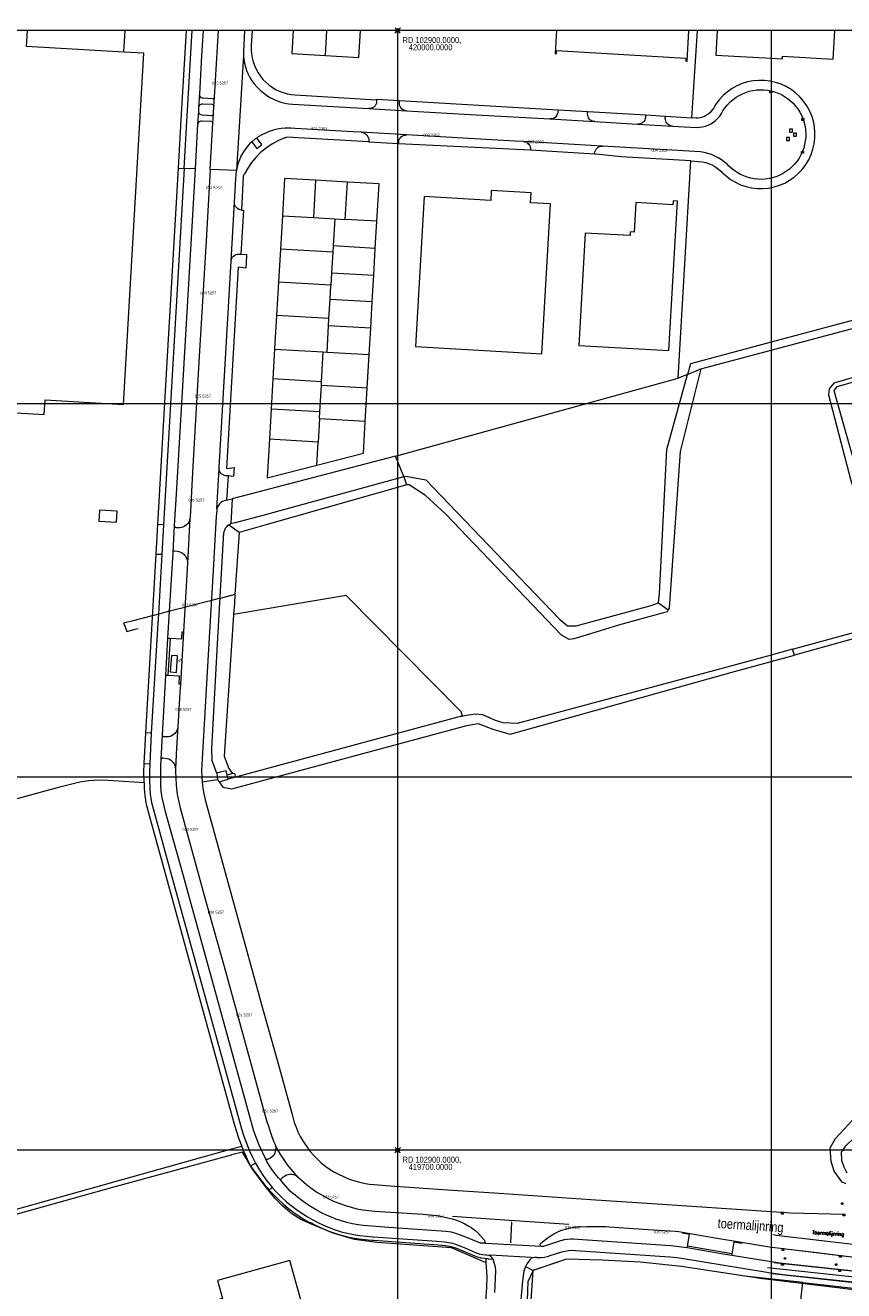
# Model space of a CAD drawing. Header units: metres. Extents: x 102313 to 104557, y 415820 to 422103.
# Tile 65 of 256: x 102800 to 103019, y 419662 to 420001. Entities that reach past the tile are written whole.
import ezdxf
from ezdxf.enums import TextEntityAlignment as Align

# ---------------------------------------------------------------- set-up
doc = ezdxf.new("R2010")
doc.units = ezdxf.units.M
doc.header["$MEASUREMENT"] = 0
for name, pattern in [('DGN Style 2', [121.043411, 72.626047, -48.417365]), ('DGN Style 4', [193.790502, 96.834729, -48.417365, 0.121043, -48.417365]), ('DGN Style 5', [84.730388, 36.313023, -48.417365])]:
    doc.linetypes.add(name, pattern=pattern)
for name, color, linetype, lineweight in [('00--Markering', 4, 'DGN Style 2', 0), ('00-Coordinaten', 7, 'Continuous', 0), ('00-Fietspad', 6, 'Continuous', 0), ('00-kavel', 52, 'Continuous', 0), ('00-Rijweg', 2, 'Continuous', 0), ('00-tekst26', 7, 'Continuous', 0), ('BOMEN', 7, 'Continuous', 0), ('Duiker', 12, 'DGN Style 5', 0), ('Fietspad', 7, 'Continuous', 0), ('Hek', 30, 'DGN Style 4', 0), ('Hoofdgebouw', 1, 'Continuous', 0), ('Inrit', 254, 'Continuous', 0), ('inspectieputten', 30, 'Continuous', 0), ('kolken', 30, 'Continuous', 0), ('Oever_slootkant', 92, 'Continuous', 0), ('openbare verlichtingsobj  label', 2, 'Continuous', 0), ('OV-baan', 254, 'Continuous', 0), ('Remmingswerk', 32, 'Continuous', 0), ('Rijbaan', 7, 'Continuous', 0), ('Straatnaam_BAG', 7, 'Continuous', 0), ('Terrein_groenvoorziening', 3, 'Continuous', 0), ('Terrein_onbegroeid', 94, 'Continuous', 0), ('Terrein_weiland', 3, 'Continuous', 0), ('Tussenmuur', 4, 'Continuous', 0), ('Voetpad', 7, 'Continuous', 0), ('Walbescherming', 30, 'Continuous', 0), ('water', 2, 'Continuous', 0), ('Wegmarkering', 7, 'DGN Style 2', 0)]:
    doc.layers.add(name, color=color, linetype=linetype, lineweight=lineweight)
doc.styles.add('Style-STANDARD', font='STANDARD.shx')
doc.styles.add('Style-WORKING', font='WORKING.shx')

# ---------------------------------------------------------------- blocks, each defined once
blk = doc.blocks.new('meetpunt_1')
at = {"linetype": 'ByBlock', "lineweight": -2}
blk.add_hatch(color=0, dxfattribs=at).paths.add_polyline_path([(-50000, 0, 0.414213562), (0, -50000), (0, 0)], flags=16)
at = {"color": 0, "linetype": 'ByBlock', "lineweight": -2}
for p, q in [((100000, 0), (-100000, 0)), ((0, 100000), (0, -100000))]:
    blk.add_line(p, q, dxfattribs=at)
blk.add_circle((0, 0), 50000, dxfattribs=at)
blk = doc.blocks.new('157')
at = {"layer": 'inspectieputten'}
for p, q in [((-0.4, 0.4), (-0.4, -0.4)), ((0.4, 0.4), (-0.4, 0.4)), ((0.4, -0.4), (0.4, 0.4)), ((-0.4, -0.4), (0.4, -0.4))]:
    blk.add_line(p, q, dxfattribs=at)
blk = doc.blocks.new('101')
at = {"layer": 'kolken'}
for p, q in [((-0.25, 0), (0.25, 0)), ((-0.25, -0.5), (-0.25, 0)), ((0.25, 0), (0.25, -0.5)), ((0.25, -0.5), (-0.25, -0.5))]:
    blk.add_line(p, q, dxfattribs=at)
blk = doc.blocks.new('145_24')
at = {"layer": 'BOMEN'}
h = blk.add_hatch(color=7, dxfattribs=at)
edge = h.paths.add_edge_path()
edge.add_arc((0, 0), 0.25, 0, 360)
blk.add_circle((0, 0), 0.25, dxfattribs=at)

msp = doc.modelspace()

# ---------------------------------------------------------------- linework, layer by layer
at = {"layer": '00--Markering'}
msp.add_line((102999.055, 419668.615), (103026.396, 419665.618), dxfattribs=at)
at = {"layer": '00--Markering', "flags": 128}
msp.add_lwpolyline([(103028.121, 419673.968), (103027.371, 419674.061), (103018.95, 419675.109), (103003.575, 419676.906), (103001.413, 419677.169), (103000.466, 419677.304)], dxfattribs=at)
at = {"layer": '00-Coordinaten'}
for p, q in [((104100, 420000), (102600, 420000)), ((102900, 420000), (102900, 417600)), ((103000, 420000), (103000, 417600)), ((104100, 419900), (102600, 419900)), ((104100, 419800), (102600, 419800)), ((104100, 419700), (102600, 419700))]:
    msp.add_line(p, q, dxfattribs=at)
at = {"layer": '00-Fietspad'}
for p, q in [((103000.746, 419669.938), (103026.56, 419667.109)), ((103000.33, 419666.966), (103026.234, 419664.127)), ((103008.466, 419664.565), (103026.07, 419662.636))]:
    msp.add_line(p, q, dxfattribs=at)
at = {"layer": '00-kavel', "flags": 128}
msp.add_lwpolyline([(102964.973, 419670.008), (102954.737, 419670.58), (102945.231, 419670.831), (102936.235, 419667.803), (102931.627, 419599.66), (103019.409, 419613.671), (103018.171, 419631.431, 0.154317), (103012.639, 419645.452), (103008.433, 419650.632, -0.2027686), (103007.35, 419654.373), (103008.466, 419664.565), (102992.925, 419666.268), (102975.99, 419668.817), (102964.973, 419670.008)], format="xyb", close=True, dxfattribs=at)
at = {"layer": '00-Rijweg'}
msp.add_line((103007.834, 419673.108), (103026.656, 419670.84), dxfattribs=at)
at = {"layer": 'Duiker', "flags": 128}
msp.add_lwpolyline([(102856.431, 419848.894), (102852.448, 419847.871), (102852.23, 419847.815), (102850.117, 419847.272), (102849.909, 419847.218), (102843.191, 419845.491), (102843.022, 419845.448), (102838.927, 419844.403), (102834.401, 419843.232), (102833.91, 419843.106), (102829.155, 419841.884), (102826.63, 419841.235), (102827.035, 419840.253), (102827.453, 419839.031), (102829.699, 419839.611), (102834.207, 419840.776), (102835.689, 419841.159), (102835.787, 419841.187), (102838.782, 419841.963), (102842.885, 419843.018), (102843.043, 419843.059), (102849.978, 419844.85), (102852.106, 419845.4), (102852.308, 419845.452), (102856.271, 419846.476), (102858.012, 419846.926), (102857.565, 419847.827), (102857.083, 419849.062), (102856.431, 419848.894)], dxfattribs=at)
at = {"layer": 'Fietspad', "flags": 128}
for points in [[(102846.992, 419982.958), (102847.601, 419993.221), (102847.991, 420000)], [(102846.793, 419979.426), (102846.992, 419982.958)], [(102846.515, 419974.895), (102846.74, 419978.404)], [(102846.74, 419978.404), (102846.793, 419979.426)], [(102845.854, 419962.942), (102846.515, 419974.895)], [(102842.814, 419963.068), (102837.28, 419867.561)], [(102840.282, 419867.348), (102840.782, 419875.813), (102844.745, 419942.874), (102845.854, 419962.942)], [(102845.854, 419962.942), (102842.814, 419963.068)], [(102837.28, 419867.561), (102836.889, 419859.666)], [(102839.861, 419860.134), (102840.282, 419867.348)], [(102836.889, 419859.666), (102835.932, 419843.626), (102835.787, 419841.187)], [(102838.5, 419837.21), (102839.861, 419860.134)], [(102835.787, 419841.187), (102834.031, 419811.762)], [(102837.052, 419811.288), (102837.929, 419827.234)], [(102834.031, 419811.762), (102833.637, 419803.546)], [(102864.646, 419697.801), (102862.923, 419701.333), (102861.506, 419705.082), (102843.96, 419768.638), (102842.621, 419773.522), (102841.471, 419777.635), (102838.468, 419788.476), (102837.88, 419790.637), (102837.406, 419792.607), (102836.955, 419794.543), (102836.865, 419795.053), (102836.7, 419796.301), (102836.614, 419797.578), (102836.55, 419799.565), (102836.551, 419800.582), (102836.578, 419802.777), (102836.674, 419804.663)], [(102833.637, 419803.546), (102833.558, 419801.364), (102833.56, 419799.181), (102833.642, 419796.999), (102833.732, 419795.424), (102833.875, 419794.294), (102834.097, 419793.176), (102834.248, 419792.585), (102839.716, 419772.659), (102851.656, 419729.388), (102857.623, 419707.68), (102858.174, 419705.724), (102858.801, 419703.79), (102859.503, 419701.883), (102860.28, 419700.005), (102861.131, 419698.159), (102861.953, 419696.535)], [(102868.881, 419691.708), (102868.058, 419692.61), (102867.198, 419693.644), (102866.402, 419694.726), (102865.671, 419695.854), (102865.008, 419697.024), (102864.646, 419697.801)], [(102866.391, 419690.04), (102867.581, 419688.739), (102868.829, 419687.492), (102870.132, 419686.303), (102871.488, 419685.174), (102872.893, 419684.109), (102874.345, 419683.107), (102875.842, 419682.173), (102877.114, 419681.45), (102878.609, 419680.65), (102880.14, 419679.92), (102881.704, 419679.264), (102883.297, 419678.682), (102884.915, 419678.177), (102886.556, 419677.747), (102888.215, 419677.396), (102889.889, 419677.124), (102891.573, 419676.93), (102893.265, 419676.816), (102893.561, 419676.805), (102910.526, 419675.609), (102912.581, 419675.452), (102913.633, 419675.296), (102914.672, 419675.061), (102915.689, 419674.749), (102916.42, 419674.472), (102917.787, 419673.923), (102921.024, 419672.542), (102921.862, 419672.273), (102922.721, 419672.081), (102923.594, 419671.968), (102923.796, 419671.953), (102924.197, 419671.892)], [(102923.177, 419675.145), (102922.997, 419675.065), (102922.8, 419675.063), (102922.718, 419675.086), (102922.161, 419675.056), (102918.209, 419676.747), (102916.111, 419677.522), (102914.439, 419678.04), (102912.901, 419678.229), (102897.61, 419679.276), (102890.785, 419679.833), (102889.391, 419680.014), (102887.886, 419680.287), (102886.398, 419680.639), (102884.93, 419681.068), (102883.486, 419681.573), (102882.695, 419681.869), (102881.145, 419682.514), (102879.628, 419683.231), (102878.146, 419684.021), (102876.704, 419684.88), (102875.304, 419685.806), (102873.951, 419686.799), (102872.616, 419687.869), (102871.25, 419689.065), (102868.881, 419691.708)], [(102946.889, 419676.174), (102946.233, 419676.181), (102945.406, 419676.119), (102944.597, 419675.978), (102943.622, 419675.705), (102939.617, 419674.353), (102938.959, 419674.175), (102938.745, 419674.167), (102938.545, 419674.17)], [(102977.494, 419673.832), (102976.672, 419673.947), (102974.7, 419674.249), (102973.08, 419674.361), (102946.889, 419676.174)], [(102937.304, 419671.266), (102938.101, 419671.216), (102938.459, 419671.233), (102939.279, 419671.33), (102940.086, 419671.506), (102940.872, 419671.759), (102943.714, 419672.702), (102943.922, 419672.765), (102944.833, 419672.986), (102945.761, 419673.129), (102946.697, 419673.193), (102947.616, 419673.177), (102972.898, 419671.478), (102974.727, 419671.285), (102976.545, 419671.013), (102998.267, 419667.388), (102999.791, 419667.171), (103000, 419667.145)], [(102989.443, 419671.818), (102987.706, 419672.1), (102977.494, 419673.832)], [(103000, 419670.101), (102989.443, 419671.818)], [(103026.56, 419667.108), (103026.304, 419667.151), (103003.011, 419669.67), (103000.759, 419669.978), (103000, 419670.101)], [(103000, 419667.145), (103003.251, 419666.737), (103014.166, 419665.556), (103025.153, 419664.356)]]:
    msp.add_lwpolyline(points, dxfattribs=at)
at = {"layer": 'Hek', "flags": 128}
for points in [[(102826.713, 419994.229), (102827.043, 420000)], [(102858.458, 419699.474), (102855.522, 419698.754)], [(102861.182, 419694.841), (102858.458, 419699.474)], [(102864.869, 419689.918), (102861.182, 419694.841)], [(102923.655, 419669.793), (102914.372, 419673.811), (102894.419, 419675.289), (102888.479, 419676.112), (102882.757, 419677.758), (102876.918, 419680.188), (102874.111, 419681.455), (102871.638, 419682.969), (102869.385, 419684.947), (102867.241, 419687.068), (102864.869, 419689.918)], [(102923.857, 419663.201), (102923.993, 419666.248), (102923.655, 419669.793)]]:
    msp.add_lwpolyline(points, dxfattribs=at)
at = {"layer": 'Hoofdgebouw', "flags": 128}
for points in [[(102695.108, 420000), (102695.107, 419999.989), (102702.085, 419999.584), (102696.731, 419907.357), (102750.31, 419904.243), (102750.109, 419900.366), (102766.103, 419899.437), (102766.32, 419903.312), (102779.019, 419902.572), (102784.602, 419902.246), (102794.884, 419901.67), (102794.638, 419897.761), (102805.391, 419897.16), (102805.64, 419901.02), (102826.586, 419899.822), (102832.068, 419993.915), (102826.713, 419994.229)], [(102826.713, 419994.229), (102800.62, 419995.757), (102800.866, 420000)], [(102872.042, 420000), (102871.684, 419993.844), (102880.663, 419993.327)], [(102889.641, 419992.81), (102890.054, 420000)], [(102942.509, 420000), (102942.148, 419993.834), (102942.497, 419993.813), (102942.545, 419994.622), (102977.166, 419992.595), (102977.118, 419991.786), (102977.478, 419991.765), (102977.96, 420000)], [(102985.545, 420000), (102985.176, 419993.447), (103000, 419992.588)], [(103000, 419992.588), (103003.015, 419992.413), (103003.056, 419993.122), (103016.636, 419992.31), (103017.093, 420000)], [(102880.663, 419993.327), (102889.641, 419992.81)], [(102878.042, 419959.909), (102869.707, 419960.392), (102869.128, 419950.389)], [(102886.528, 419959.418), (102878.042, 419959.909)], [(102894.435, 419948.922), (102895.014, 419958.927), (102886.528, 419959.418)], [(102938.594, 419913.392), (102940.929, 419953.557), (102935.604, 419953.872), (102935.762, 419956.545), (102925.062, 419957.178), (102924.908, 419954.494), (102907.09, 419955.516), (102904.739, 419915.375), (102938.594, 419913.392)], [(102973.768, 419954.395), (102973.705, 419953.317), (102963.806, 419953.898), (102963.348, 419945.99), (102962.27, 419946.052), (102962.212, 419945.054), (102950.232, 419945.747), (102948.49, 419915.658)], [(102948.49, 419915.658), (102972.6, 419914.262), (102974.92, 419954.334), (102973.768, 419954.395)], [(102869.128, 419950.389), (102868.607, 419941.404)], [(102894.014, 419941.646), (102894.435, 419948.922)], [(102868.607, 419941.404), (102868.098, 419932.619)], [(102893.598, 419934.459), (102894.014, 419941.646)], [(102893.187, 419927.371), (102893.598, 419934.459)], [(102868.098, 419932.619), (102867.578, 419923.635)], [(102892.777, 419920.283), (102893.187, 419927.371)], [(102867.578, 419923.635), (102867.057, 419914.65)], [(102892.366, 419913.183), (102892.777, 419920.283)], [(102867.057, 419914.65), (102866.595, 419906.664)], [(102891.847, 419904.21), (102892.366, 419913.183)], [(102866.595, 419906.664), (102866.132, 419898.677)], [(102891.326, 419895.226), (102891.847, 419904.21)], [(102866.132, 419898.677), (102865.658, 419890.491)], [(102878.329, 419883.528), (102890.863, 419886.747), (102891.326, 419895.226)], [(102865.658, 419890.491), (102865.062, 419880.209), (102865.086, 419880.126), (102878.329, 419883.528)], [(102820.126, 419871.486), (102819.968, 419868.514), (102824.719, 419868.262), (102824.876, 419871.234), (102820.126, 419871.486)], [(102864.713, 419627.352), (102866.066, 419629.732), (102865.823, 419630.728), (102868.976, 419631.604), (102880.958, 419634.919), (102880.769, 419635.524), (102879.392, 419635.195), (102875.699, 419648.626), (102877.066, 419648.99), (102871.103, 419670.428), (102851.763, 419665.085), (102853.078, 419660.314), (102714.058, 419621.853), (102722.547, 419591.232), (102861.574, 419629.712), (102862.727, 419625.542), (102863.342, 419625.72), (102863.187, 419626.281)]]:
    msp.add_lwpolyline(points, dxfattribs=at)
at = {"layer": 'Inrit', "flags": 128}
for points in [[(102850.952, 419982.15), (102850.888, 419981.965), (102850.755, 419981.817), (102850.575, 419981.734), (102850.397, 419981.722), (102847.917, 419981.857), (102847.642, 419981.903), (102847.395, 419982.024), (102847.193, 419982.211), (102847.052, 419982.447), (102846.985, 419982.714), (102846.992, 419982.958)], [(102850.804, 419979.705), (102850.952, 419982.15)], [(102894.369, 419981.487), (102894.364, 419980.963), (102894.301, 419980.57), (102894.16, 419980.198), (102893.949, 419979.862), (102893.674, 419979.575), (102893.348, 419979.348), (102892.983, 419979.191), (102892.594, 419979.11), (102892.205, 419979.107)], [(102894.369, 419981.487), (102894.371, 419981.623), (102900.518, 419981.252)], [(102902.379, 419978.502), (102901.989, 419978.559), (102901.614, 419978.685), (102901.272, 419978.883), (102900.977, 419979.147), (102900.74, 419979.464), (102900.572, 419979.822), (102900.479, 419980.206), (102900.465, 419980.599), (102900.518, 419981.252)], [(102850.674, 419977.662), (102850.631, 419977.474), (102850.514, 419977.313), (102850.344, 419977.211), (102850.154, 419977.182), (102847.684, 419977.328), (102847.403, 419977.384), (102847.153, 419977.514), (102846.95, 419977.708), (102846.809, 419977.952), (102846.742, 419978.226), (102846.74, 419978.404)], [(102846.793, 419979.426), (102846.844, 419979.711), (102846.967, 419979.961), (102847.156, 419980.165), (102847.395, 419980.308), (102847.665, 419980.378), (102847.834, 419980.381), (102850.344, 419980.247), (102850.534, 419980.193), (102850.689, 419980.069), (102850.784, 419979.893), (102850.804, 419979.705)], [(102850.523, 419975.157), (102850.674, 419977.662)], [(102892.205, 419979.107), (102902.379, 419978.502)], [(102942.946, 419978.772), (102942.891, 419978.138), (102942.81, 419977.742), (102942.652, 419977.37), (102942.424, 419977.037), (102942.135, 419976.754), (102941.797, 419976.534), (102941.421, 419976.385), (102941.024, 419976.313), (102940.701, 419976.311)], [(102942.946, 419978.772), (102950.876, 419978.316)], [(102952.776, 419975.609), (102952.375, 419975.667), (102951.999, 419975.802), (102951.657, 419976.009), (102951.364, 419976.28), (102951.13, 419976.604), (102950.965, 419976.968), (102950.876, 419977.357), (102950.863, 419977.716), (102950.876, 419978.316)], [(102846.515, 419974.895), (102846.57, 419975.168), (102846.699, 419975.414), (102846.893, 419975.613), (102847.135, 419975.748), (102847.405, 419975.81), (102847.541, 419975.811), (102850.059, 419975.73), (102850.254, 419975.668), (102850.41, 419975.536), (102850.505, 419975.355), (102850.523, 419975.157)], [(102940.701, 419976.311), (102952.776, 419975.609)], [(102966.302, 419976.392), (102966.159, 419976.02), (102965.944, 419975.684), (102965.667, 419975.397), (102965.338, 419975.171), (102964.971, 419975.016), (102964.581, 419974.936), (102964.211, 419974.933)], [(102964.211, 419974.933), (102973.581, 419974.392)], [(102966.413, 419977.435), (102966.368, 419976.785), (102966.302, 419976.392)], [(102966.413, 419977.435), (102971.674, 419977.083)], [(102973.581, 419974.392), (102973.183, 419974.456), (102972.804, 419974.598), (102972.461, 419974.811), (102972.167, 419975.088), (102971.932, 419975.417), (102971.767, 419975.786), (102971.678, 419976.18), (102971.662, 419976.459), (102971.674, 419977.083)], [(102890.25, 419972.752), (102890.653, 419972.69)], [(102902.335, 419972.033), (102890.25, 419972.752)], [(102890.653, 419972.69), (102891.042, 419972.551), (102891.398, 419972.339), (102891.705, 419972.063), (102891.954, 419971.733), (102892.135, 419971.361), (102892.242, 419970.961), (102892.268, 419970.701), (102892.263, 419970.155)], [(102900.262, 419969.658), (102900.269, 419970.089), (102900.319, 419970.485), (102900.446, 419970.863), (102900.645, 419971.208), (102900.91, 419971.506), (102901.228, 419971.746), (102901.588, 419971.918), (102901.975, 419972.014), (102902.335, 419972.033)], [(102900.262, 419969.658), (102892.263, 419970.114), (102892.263, 419970.155)], [(102954.838, 419969.01), (102933.701, 419970.271)], [(102933.701, 419970.271), (102934.088, 419970.211), (102934.463, 419970.072), (102934.804, 419969.862), (102935.095, 419969.588), (102935.326, 419969.262), (102935.489, 419968.897), (102935.575, 419968.506), (102935.585, 419968.164), (102935.559, 419967.972)], [(102952.734, 419966.927), (102935.559, 419967.972)], [(102952.734, 419966.927), (102952.744, 419967.116), (102952.796, 419967.508), (102952.925, 419967.882), (102953.127, 419968.221), (102953.392, 419968.514), (102953.711, 419968.747), (102954.071, 419968.912), (102954.456, 419969), (102954.838, 419969.01)], [(102855.413, 419938.177), (102856.335, 419954.024)], [(102858.146, 419951.899), (102857.819, 419951.949), (102857.446, 419952.086), (102857.107, 419952.295), (102856.817, 419952.567), (102856.587, 419952.891), (102856.427, 419953.255), (102856.342, 419953.643), (102856.335, 419954.024)], [(102858.146, 419951.899), (102858.212, 419951.889), (102858.729, 419951.87), (102857.997, 419940.098)], [(102855.413, 419938.177), (102855.469, 419938.575), (102855.603, 419938.954), (102855.809, 419939.299), (102856.078, 419939.596), (102856.402, 419939.834), (102856.766, 419940.004), (102857.156, 419940.098), (102857.488, 419940.116), (102857.997, 419940.098)], [(102854.587, 419880.675), (102854.019, 419880.733), (102853.626, 419880.806), (102853.256, 419880.955), (102852.922, 419881.175), (102852.639, 419881.457), (102852.417, 419881.79), (102852.266, 419882.16), (102852.192, 419882.552)], [(102854.587, 419880.675), (102854.181, 419874.166)], [(102854.181, 419874.166), (102853.563, 419873.982), (102853.112, 419873.782), (102852.698, 419873.511), (102852.334, 419873.178), (102852.028, 419872.79), (102851.788, 419872.358), (102851.622, 419871.893)], [(102844.39, 419869.235), (102844.271, 419868.777), (102844.072, 419868.329), (102843.804, 419867.92), (102843.472, 419867.56), (102843.087, 419867.259), (102842.657, 419867.024), (102842.195, 419866.862), (102841.713, 419866.778), (102841.216, 419866.772), (102840.747, 419866.806), (102840.561, 419866.856), (102840.403, 419866.977), (102840.305, 419867.15), (102840.282, 419867.348)], [(102839.861, 419860.134), (102839.907, 419860.322), (102840.025, 419860.476), (102840.194, 419860.57), (102840.375, 419860.589), (102840.925, 419860.551), (102841.413, 419860.458), (102841.885, 419860.287), (102842.323, 419860.043), (102842.718, 419859.733), (102842.969, 419859.472), (102843.258, 419859.079), (102843.478, 419858.643), (102843.625, 419858.178), (102843.693, 419857.695), (102843.689, 419857.288)], [(102841.139, 419813.431), (102841.055, 419812.953), (102840.893, 419812.493), (102840.658, 419812.066), (102840.357, 419811.683), (102839.997, 419811.354), (102839.588, 419811.089), (102839.141, 419810.893), (102838.669, 419810.774), (102838.183, 419810.733), (102837.982, 419810.739), (102837.504, 419810.77), (102837.312, 419810.825), (102837.16, 419810.949), (102837.069, 419811.123), (102837.052, 419811.288)], [(102836.674, 419804.663), (102837.052, 419811.288)], [(102836.674, 419804.663), (102836.726, 419804.834), (102836.85, 419804.995), (102837.027, 419805.095), (102837.227, 419805.12), (102837.777, 419805.077), (102838.261, 419804.991), (102838.724, 419804.828), (102839.155, 419804.592), (102839.542, 419804.289), (102839.875, 419803.928), (102840.145, 419803.517), (102840.345, 419803.068), (102840.47, 419802.593), (102840.511, 419802.155)], [(102867.195, 419701.42), (102867.265, 419701.181), (102867.337, 419700.689), (102867.33, 419700.192), (102867.244, 419699.703), (102867.08, 419699.233), (102866.843, 419698.796), (102866.539, 419698.403), (102866.176, 419698.063), (102865.763, 419697.786), (102865.326, 419697.568), (102865.152, 419697.522), (102864.95, 419697.544), (102864.773, 419697.642), (102864.646, 419697.801)], [(102868.881, 419691.708), (102868.8, 419691.805), (102868.754, 419692.018), (102868.787, 419692.234), (102868.895, 419692.423), (102869.284, 419692.77), (102869.398, 419692.876), (102869.787, 419693.163), (102870.219, 419693.383), (102870.68, 419693.529), (102871.159, 419693.597), (102871.643, 419693.585), (102872.119, 419693.494), (102872.573, 419693.326), (102872.938, 419693.117), (102872.993, 419693.086), (102873.363, 419692.784)], [(102871.449, 419694.876), (102872.506, 419693.683), (102872.852, 419693.311), (102873.363, 419692.784)]]:
    msp.add_lwpolyline(points, dxfattribs=at)
at = {"layer": 'Oever_slootkant', "flags": 128}
for points in [[(103072.342, 420000), (103066.595, 419970.856), (103061.171, 419933.027), (103059.802, 419932.521), (103000, 419916.498)], [(103030.129, 419857.388), (103023.455, 419880.05), (103016.843, 419903.444), (103017.687, 419904.618), (103053.715, 419914.802), (103068.732, 419919.102), (103072.73, 419922.634)], [(103000, 419916.498), (102978.389, 419910.707), (102977.604, 419907.875)], [(102969.798, 419846.629), (102970.077, 419849.172), (102972.025, 419887.749), (102977.604, 419907.875)], [(102977.604, 419907.875), (102981.191, 419909.349)], [(102855.321, 419867.883), (102855.52, 419867.983), (102856.018, 419868.145), (102856.543, 419868.23), (102864.021, 419870.138), (102901.382, 419880.409), (102901.619, 419880.477)], [(102901.619, 419880.477), (102902.223, 419880.65), (102907.523, 419879.654)], [(102902.492, 419878.275), (102901.619, 419880.477)], [(102907.523, 419879.654), (102943.283, 419842.379), (102945.463, 419840.513), (102947.798, 419840.496), (102967.902, 419845.983), (102969.798, 419846.629)], [(102850.327, 419804.315), (102850.221, 419807.598), (102851.745, 419835.682), (102853.464, 419865.49), (102853.515, 419865.706), (102853.689, 419866.199), (102853.937, 419866.66), (102854.252, 419867.078), (102854.627, 419867.444), (102854.741, 419867.526)], [(102854.741, 419867.526), (102855.053, 419867.748), (102855.321, 419867.883)], [(102857.531, 419865.524), (102854.741, 419867.526)], [(102969.798, 419846.629), (102972.467, 419844.811)], [(103020.049, 419691.015), (103018.982, 419691.44), (103016.878, 419694.346), (103016.035, 419696.996), (103015.791, 419700.667), (103017.207, 419703.149), (103022.89, 419709.187), (103026.239, 419713.444), (103028.097, 419717.121), (103029.593, 419722.584), (103033.284, 419762.642), (103034.406, 419774.301), (103035.537, 419782.413), (103046.314, 419837.916), (103046.212, 419841.68), (103044.88, 419842.958), (103042.858, 419842.843), (103006.238, 419832.691)], [(103000, 419830.962), (103006.238, 419832.691)], [(103006.238, 419832.691), (103005.716, 419834.25)], [(102918.552, 419813.842), (102921.533, 419814.329), (102925.46, 419812.833), (102930.123, 419811.493), (102989.185, 419827.964), (103000, 419830.962)], [(102852.212, 419798.677), (102853.188, 419797.262), (102855.642, 419796.878), (102918.552, 419813.842)], [(102851.595, 419801.074), (102850.327, 419804.315)], [(102854.364, 419800.53), (102854.056, 419801.673), (102852.468, 419801.27), (102851.595, 419801.074)], [(102851.595, 419801.074), (102851.8, 419799.275)], [(102851.8, 419799.275), (102852.212, 419798.677)], [(102852.212, 419798.677), (102854.663, 419799.42)]]:
    msp.add_lwpolyline(points, dxfattribs=at)
at = {"layer": 'OV-baan', "flags": 128}
for points in [[(102839.109, 419837.189), (102842.215, 419836.998), (102842.343, 419838.908), (102842.651, 419838.877)], [(102837.929, 419827.234), (102838.5, 419837.21)], [(102839.109, 419837.189), (102838.499, 419827.179)], [(102838.5, 419837.21), (102839.109, 419837.189)], [(102839.406, 419832.582), (102839.129, 419828.151), (102840.778, 419828.048), (102841.055, 419832.479), (102839.406, 419832.582)], [(102838.499, 419827.179), (102837.929, 419827.234)], [(102841.825, 419824.885), (102841.505, 419824.918), (102841.626, 419826.987), (102838.499, 419827.179)], [(102977.584, 419674.32), (102978.107, 419677.444), (102976.234, 419677.777), (102976.282, 419678.084)], [(102977.494, 419673.832), (102977.584, 419674.32)], [(102989.489, 419672.207), (102977.584, 419674.32)], [(102992.092, 419675.331), (102992.033, 419675.04), (102990.018, 419675.388), (102989.489, 419672.207)], [(102989.489, 419672.207), (102989.443, 419671.818)]]:
    msp.add_lwpolyline(points, dxfattribs=at)
at = {"layer": 'Remmingswerk', "flags": 128}
msp.add_lwpolyline([(102917.37, 419816.267), (102916.993, 419817.472), (102886.251, 419848.621), (102856.077, 419843.544)], dxfattribs=at)
at = {"layer": 'Rijbaan', "flags": 128}
for points in [[(102850.952, 419982.15), (102851.992, 420000)], [(102859.016, 420000), (102858.683, 419994.339), (102858.7, 419993.306)], [(102858.7, 419993.306), (102856.862, 419962.486)], [(102858.7, 419993.306), (102858.797, 419992.277), (102858.973, 419991.259), (102859.228, 419990.258), (102859.559, 419989.279), (102859.964, 419988.329), (102860.443, 419987.413), (102860.99, 419986.537), (102861.604, 419985.705), (102862.28, 419984.924), (102863.245, 419983.978), (102864.05, 419983.285), (102864.905, 419982.655), (102865.805, 419982.091), (102866.745, 419981.596), (102867.719, 419981.173), (102868.722, 419980.825), (102869.749, 419980.553), (102870.793, 419980.359), (102871.864, 419980.243), (102892.205, 419979.107)], [(102973.581, 419974.392), (102980.05, 419974.035), (102980.844, 419974.082), (102981.628, 419974.207), (102982.395, 419974.411), (102983.138, 419974.691), (102983.849, 419975.044), (102984.52, 419975.466), (102985.146, 419975.955), (102985.719, 419976.503), (102986.235, 419977.107), (102986.687, 419977.759), (102987.071, 419978.454), (102987.276, 419978.794), (102987.764, 419979.49), (102988.316, 419980.138), (102989.066, 419980.906), (102989.808, 419981.546), (102990.6, 419982.123), (102991.436, 419982.633), (102992.311, 419983.074), (102993.219, 419983.442), (102994.154, 419983.734), (102995.109, 419983.949), (102996.079, 419984.086), (102997.057, 419984.143), (102998.037, 419984.12), (102999.011, 419984.018), (102999.974, 419983.836), (103000, 419983.829)], [(103000, 419983.829), (103000.918, 419983.576), (103001.838, 419983.24), (103002.728, 419982.83), (103003.582, 419982.349), (103004.393, 419981.8), (103005.157, 419981.187), (103005.868, 419980.513), (103006.522, 419979.784), (103007.114, 419979.004), (103007.641, 419978.177), (103008.098, 419977.311), (103008.484, 419976.411), (103008.55, 419976.231), (103008.846, 419975.296), (103009.064, 419974.341), (103009.203, 419973.371), (103009.263, 419972.393), (103009.243, 419971.413), (103009.143, 419970.438), (103008.964, 419969.474), (103008.707, 419968.528), (103008.374, 419967.607), (103007.967, 419966.715), (103007.488, 419965.86), (103006.941, 419965.047), (103006.33, 419964.281), (103005.659, 419963.567), (103004.931, 419962.91), (103004.152, 419962.315), (103003.328, 419961.786), (103002.463, 419961.325), (103001.563, 419960.936), (103000.635, 419960.622), (103000, 419960.464)], [(102850.674, 419977.662), (102850.804, 419979.705)], [(102902.379, 419978.502), (102921.041, 419977.413), (102940.701, 419976.311)], [(102849.821, 419962.777), (102850.523, 419975.157)], [(102952.776, 419975.609), (102964.211, 419974.933)], [(102862.276, 419971.205), (102861.787, 419970.866), (102860.94, 419970.178)], [(102890.25, 419972.752), (102888.011, 419972.866), (102872.579, 419973.768), (102871.348, 419973.844), (102870.953, 419973.855), (102869.862, 419973.831), (102868.777, 419973.728), (102867.702, 419973.545), (102866.643, 419973.283), (102865.606, 419972.945), (102864.597, 419972.532), (102863.62, 419972.046), (102862.682, 419971.49), (102862.276, 419971.205)], [(102933.701, 419970.271), (102931.47, 419970.372), (102919.019, 419971.094), (102902.335, 419972.033)], [(102860.94, 419970.178), (102860.367, 419969.626), (102859.691, 419968.875), (102859.076, 419968.073), (102858.526, 419967.225), (102858.045, 419966.336), (102857.636, 419965.412), (102857.301, 419964.458), (102857.043, 419963.481), (102856.862, 419962.486)], [(103000, 419960.464), (102999.684, 419960.385), (102999.398, 419960.33), (102998.424, 419960.195), (102997.443, 419960.14), (102996.46, 419960.165), (102995.483, 419960.269), (102994.517, 419960.453), (102993.569, 419960.714), (102992.646, 419961.052), (102991.753, 419961.463), (102990.897, 419961.946), (102990.083, 419962.497), (102989.316, 419963.112), (102988.602, 419963.787), (102988.283, 419964.099), (102987.521, 419964.764), (102986.709, 419965.366), (102985.852, 419965.902), (102984.955, 419966.369), (102984.024, 419966.764), (102983.065, 419967.084), (102982.084, 419967.327), (102981.086, 419967.491), (102954.838, 419969.01)], [(102849.821, 419962.777), (102848.737, 419943.671), (102846.987, 419914.155), (102845.187, 419883.292), (102844.428, 419869.633), (102844.39, 419869.235)], [(102856.862, 419962.486), (102849.821, 419962.777)], [(102856.335, 419954.024), (102856.686, 419960.258), (102856.761, 419961.474), (102856.862, 419962.486)], [(102852.192, 419882.552), (102852.19, 419882.923), (102855.413, 419938.177)], [(102851.622, 419871.893), (102852.192, 419882.552)], [(102844.39, 419869.235), (102843.689, 419857.288)], [(102851.622, 419871.893), (102851.555, 419871.402), (102851.441, 419869.802), (102850.495, 419853.828), (102849.549, 419837.401), (102848.808, 419824.956), (102847.919, 419809.54), (102847.558, 419803.315), (102847.503, 419801.742), (102847.527, 419800.168), (102847.631, 419798.597)], [(102843.689, 419857.288), (102842.651, 419838.877)], [(102842.651, 419838.877), (102841.825, 419824.885)], [(102841.825, 419824.885), (102841.693, 419822.652), (102841.139, 419813.431)], [(102841.139, 419813.431), (102840.81, 419807.803), (102840.511, 419802.155)], [(102840.511, 419802.155), (102840.514, 419801.501), (102840.563, 419799.701), (102840.691, 419797.905), (102840.899, 419796.116), (102841.056, 419794.909), (102841.376, 419793.345), (102841.773, 419791.774), (102848.852, 419766.043)], [(102847.631, 419798.597), (102847.815, 419797.034), (102848.077, 419795.482), (102848.438, 419793.866), (102864.033, 419737.41), (102867.905, 419723.473), (102871.725, 419709.532), (102872.327, 419707.425), (102872.786, 419706.151), (102873.316, 419704.913), (102873.919, 419703.708), (102874.593, 419702.54), (102874.964, 419701.96), (102875.755, 419700.795), (102876.611, 419699.677), (102877.53, 419698.609), (102878.507, 419697.595), (102879.541, 419696.639), (102880.508, 419695.835), (102881.687, 419695.005), (102882.909, 419694.241), (102884.172, 419693.547), (102885.471, 419692.923), (102886.803, 419692.373), (102888.164, 419691.897), (102889.549, 419691.498), (102890.954, 419691.176), (102892.374, 419690.932), (102893.733, 419690.774), (102897.96, 419690.481), (102913.372, 419689.423), (102925.808, 419688.579), (102951.676, 419686.803), (102968.111, 419685.706), (103000, 419683.57)], [(102848.852, 419766.043), (102853.517, 419749.223), (102857.632, 419734.314), (102860.934, 419722.296), (102865.01, 419707.624), (102865.289, 419706.703), (102866.005, 419704.526), (102866.789, 419702.454), (102867.161, 419701.531), (102867.195, 419701.42)], [(102867.195, 419701.42), (102867.857, 419700.132), (102868.655, 419698.752), (102869.521, 419697.414), (102870.453, 419696.121), (102871.449, 419694.876)], [(102873.363, 419692.784), (102875.599, 419690.819), (102875.92, 419690.554), (102877.127, 419689.624), (102878.389, 419688.752), (102880.141, 419687.751), (102881.576, 419686.987), (102883.024, 419686.306), (102884.503, 419685.699), (102886.011, 419685.167), (102887.543, 419684.71), (102889.097, 419684.331), (102890.668, 419684.03), (102892.251, 419683.808), (102893.864, 419683.664)], [(102893.864, 419683.664), (102906.842, 419682.826), (102910.496, 419682.479), (102912.267, 419682.113), (102913.451, 419681.901), (102914.618, 419681.61), (102915.763, 419681.243), (102916.881, 419680.8), (102917.968, 419680.284), (102919.017, 419679.697), (102919.679, 419679.277), (102920.634, 419678.54), (102921.539, 419677.74), (102922.389, 419676.883), (102923.18, 419675.971), (102923.278, 419675.848), (102923.367, 419675.672), (102923.378, 419675.475), (102923.312, 419675.289), (102923.177, 419675.145)], [(103000, 419683.57), (103002.981, 419683.37), (103005.208, 419683.226), (103019.515, 419682.891)], [(102938.545, 419674.17), (102938.363, 419674.251), (102938.226, 419674.396), (102938.156, 419674.583), (102938.165, 419674.783), (102938.25, 419674.963), (102938.288, 419675.008), (102939.257, 419675.846), (102940.276, 419676.622), (102941.341, 419677.333), (102941.828, 419677.627), (102942.84, 419678.121), (102943.884, 419678.542), (102944.956, 419678.888), (102946.049, 419679.156), (102947.159, 419679.347), (102948.375, 419679.463), (102950.626, 419679.591), (102951.865, 419679.603), (102954.864, 419679.571), (102955.868, 419679.52), (102956.641, 419679.491), (102967.082, 419678.777), (102974.308, 419678.278), (102975.289, 419678.192), (102976.282, 419678.084)], [(102976.282, 419678.084), (102984.484, 419676.654)], [(102984.484, 419676.654), (102992.092, 419675.331)], [(102992.092, 419675.331), (102999.002, 419674.179), (103000, 419674.037)], [(103000, 419674.037), (103000.981, 419673.897), (103003.184, 419673.629), (103018.555, 419671.833)], [(103018.555, 419671.833), (103026.963, 419670.786)]]:
    msp.add_lwpolyline(points, dxfattribs=at)
at = {"layer": 'Terrein_groenvoorziening', "flags": 128}
for points in [[(102861.017, 420000), (102860.782, 419995.966), (102860.766, 419994.876), (102860.845, 419993.788), (102861.019, 419992.711), (102861.285, 419991.654), (102861.643, 419990.624), (102862.09, 419989.629), (102862.621, 419988.677), (102863.234, 419987.775), (102863.922, 419986.929), (102864.682, 419986.147), (102865.507, 419985.434), (102866.391, 419984.795), (102867.327, 419984.236), (102868.309, 419983.761), (102869.328, 419983.373), (102870.377, 419983.076), (102871.448, 419982.871), (102872.533, 419982.76), (102894.369, 419981.487)], [(102978.789, 419976.609), (102980.302, 420000)], [(103000, 419986.388), (102999.725, 419986.451), (102998.218, 419986.633), (102996.701, 419986.656), (102995.189, 419986.521), (102993.7, 419986.228), (102992.249, 419985.781), (102990.854, 419985.185), (102989.528, 419984.447), (102988.286, 419983.574), (102987.143, 419982.576), (102986.11, 419981.464), (102985.199, 419980.25), (102984.617, 419979.307), (102984.307, 419978.821), (102983.949, 419978.371), (102983.546, 419977.96), (102983.101, 419977.594), (102982.621, 419977.276), (102982.111, 419977.011), (102981.575, 419976.8), (102981.02, 419976.646), (102980.452, 419976.551), (102979.878, 419976.516), (102978.789, 419976.609)], [(103011.591, 419974.213), (103011.299, 419975.703), (103010.852, 419977.153), (103010.256, 419978.549), (103009.518, 419979.875), (103008.644, 419981.116), (103007.646, 419982.26), (103006.534, 419983.293), (103005.32, 419984.204), (103004.018, 419984.983), (103002.641, 419985.621), (103001.205, 419986.112), (103000, 419986.388)], [(102900.518, 419981.252), (102942.946, 419978.772)], [(102950.876, 419978.316), (102966.413, 419977.435)], [(102971.674, 419977.083), (102978.789, 419976.609)], [(103000, 419957.952), (103000.773, 419958.104), (103002.224, 419958.551), (103003.62, 419959.146), (103004.945, 419959.885), (103006.187, 419960.758), (103007.33, 419961.756), (103008.363, 419962.868), (103009.274, 419964.082), (103010.053, 419965.385), (103010.692, 419966.762), (103011.183, 419968.198), (103011.521, 419969.677), (103011.703, 419971.184), (103011.727, 419972.702), (103011.591, 419974.213)], [(102892.263, 419970.155), (102870.346, 419971.424), (102870.159, 419971.36), (102869.973, 419971.295), (102869.788, 419971.227), (102868.112, 419970.521), (102866.507, 419969.664), (102864.988, 419968.664), (102863.566, 419967.529), (102863.319, 419967.309), (102862.038, 419966.037), (102860.877, 419964.655), (102859.846, 419963.172), (102858.955, 419961.603), (102858.859, 419961.413), (102858.766, 419961.222), (102858.675, 419961.031), (102858.146, 419951.899)], [(102935.559, 419967.972), (102900.262, 419969.658)], [(102978.461, 419965.066), (102959.873, 419966.15), (102953.151, 419966.882), (102952.734, 419966.927)], [(102975.067, 419906.832), (102978.461, 419965.066)], [(102978.461, 419965.066), (102980.559, 419964.943), (102981.547, 419964.833), (102982.519, 419964.621), (102983.463, 419964.308), (102984.369, 419963.898), (102985.227, 419963.396), (102986.028, 419962.807), (102986.763, 419962.137), (102986.827, 419962.072), (102987.939, 419961.039), (102989.153, 419960.128), (102990.455, 419959.349), (102991.832, 419958.711), (102993.268, 419958.22), (102994.748, 419957.881), (102996.255, 419957.699), (102997.772, 419957.676), (102999.284, 419957.811), (103000, 419957.952)], [(102857.997, 419940.098), (102859.523, 419939.995), (102859.503, 419939.657), (102859.309, 419936.32), (102857.259, 419936.589)], [(102857.259, 419936.589), (102854.137, 419882.708), (102856.199, 419882.946), (102856.062, 419880.608), (102855.689, 419880.562), (102854.835, 419880.658), (102854.587, 419880.675)], [(102899.447, 419885.954), (102941.187, 419897.478), (102975.067, 419906.832)], [(102977.604, 419907.875), (102975.067, 419906.832)], [(102899.447, 419885.954), (102855.707, 419874.515)], [(102901.619, 419880.477), (102899.447, 419885.954)], [(102854.181, 419874.166), (102855.707, 419874.515)], [(102855.707, 419874.515), (102855.321, 419867.883)], [(102714.244, 419771.214), (102752.009, 419781.651), (102778.135, 419788.788), (102796.494, 419793.809), (102809.863, 419797.491), (102814.885, 419798.67), (102817.275, 419799.057), (102819.842, 419799.219), (102822.426, 419799.154), (102826.624, 419798.863), (102832.101, 419798.516)], [(102858.264, 419700.971), (102855.14, 419700.205), (102797.833, 419684.078), (102797.83, 419684.077), (102668.332, 419648.445), (102667.316, 419648.165), (102667.301, 419648.161), (102664.098, 419647.28)], [(102858.841, 419699.573), (102858.458, 419699.474)], [(102855.522, 419698.754), (102855.453, 419698.681), (102823.684, 419690.013), (102757.199, 419671.458), (102713.751, 419659.491), (102710.881, 419658.568), (102690.656, 419652.918), (102667.507, 419646.445), (102672.425, 419607.691), (102676.879, 419572.08)], [(102923.655, 419669.793), (102923.736, 419671.013)], [(102934.237, 419668.803), (102936.257, 419667.811)], [(102921.738, 419631.289), (102923.73, 419660.741), (102923.857, 419663.201)]]:
    msp.add_lwpolyline(points, dxfattribs=at)
at = {"layer": 'Terrein_onbegroeid', "flags": 128}
for points in [[(102860.94, 419970.178), (102862.273, 419968.417), (102863.629, 419969.472), (102862.276, 419971.205)], [(102855.776, 419800.913), (102854.364, 419800.53)], [(102854.663, 419799.42), (102854.364, 419800.53)], [(102856.576, 419799.939), (102854.663, 419799.42)], [(102925.533, 419670.79), (102925.604, 419670.645), (102925.88, 419669.691), (102926.1, 419668.724), (102926.197, 419667.71), (102925.924, 419661.894)], [(102937.304, 419671.266), (102936.657, 419671.235), (102936.119, 419671.16), (102935.851, 419671.078), (102935.616, 419670.924), (102935.471, 419670.765), (102935.124, 419670.308), (102934.68, 419669.652), (102934.304, 419668.954), (102934.237, 419668.803)], [(102934.237, 419668.803), (102934.131, 419668.564), (102933.78, 419667.632), (102933.391, 419665.014), (102932.949, 419659.874), (102930.99, 419630.217)]]:
    msp.add_lwpolyline(points, dxfattribs=at)
at = {"layer": 'Terrein_weiland', "flags": 128}
for points in [[(102851.8, 419799.275), (102847.631, 419798.597)], [(103250.851, 419704.362), (103138.889, 419659.869), (103136.296, 419658.974), (103132.987, 419658.617), (103106.787, 419660.494), (103076.831, 419660.852), (103076.697, 419660.759), (103067.772, 419657.205), (103056.159, 419655.177), (103045.566, 419655.891), (103036.1, 419657.151), (103026.304, 419662.08), (103017.757, 419663.171), (103000, 419665.277)], [(103000, 419665.277), (102997.685, 419665.552), (102975.99, 419668.817), (102964.973, 419670.008), (102954.737, 419670.58), (102945.231, 419670.831), (102936.257, 419667.811)], [(102936.257, 419667.811), (102934.828, 419664.771), (102933.579, 419630.27), (102937.758, 419623.421), (102938.417, 419622.768)]]:
    msp.add_lwpolyline(points, dxfattribs=at)
at = {"layer": 'Tussenmuur', "flags": 128}
for points in [[(102880.663, 419993.327), (102881.048, 420000)], [(102878.042, 419959.909), (102877.462, 419949.906)], [(102885.948, 419949.414), (102886.528, 419959.418)], [(102869.128, 419950.389), (102877.462, 419949.906)], [(102877.462, 419949.906), (102883.154, 419949.576)], [(102883.154, 419949.576), (102882.733, 419942.298)], [(102883.154, 419949.576), (102885.948, 419949.414)], [(102894.435, 419948.922), (102885.948, 419949.414)], [(102882.634, 419940.591), (102868.607, 419941.404)], [(102882.634, 419940.591), (102882.317, 419935.111)], [(102882.733, 419942.298), (102882.634, 419940.591)], [(102894.014, 419941.646), (102882.733, 419942.298)], [(102882.317, 419935.111), (102882.125, 419931.806)], [(102882.317, 419935.111), (102893.598, 419934.459)], [(102882.125, 419931.806), (102868.098, 419932.619)], [(102881.906, 419928.023), (102882.125, 419931.806)], [(102881.605, 419922.822), (102881.906, 419928.023)], [(102881.906, 419928.023), (102893.187, 419927.371)], [(102881.605, 419922.822), (102867.578, 419923.635)], [(102881.085, 419913.837), (102881.496, 419920.935)], [(102881.496, 419920.935), (102881.605, 419922.822)], [(102892.777, 419920.283), (102881.496, 419920.935)], [(102867.057, 419914.65), (102880.087, 419913.895)], [(102879.625, 419905.909), (102880.087, 419913.895)], [(102880.087, 419913.895), (102881.085, 419913.837)], [(102881.085, 419913.837), (102892.366, 419913.183)], [(102879.625, 419905.909), (102866.595, 419906.664)], [(102879.162, 419897.922), (102879.567, 419904.92)], [(102879.567, 419904.92), (102879.625, 419905.909)], [(102891.847, 419904.21), (102879.567, 419904.92)], [(102866.132, 419898.677), (102879.162, 419897.922)], [(102879.047, 419895.936), (102879.162, 419897.922)], [(102879.047, 419895.936), (102878.688, 419889.736)], [(102891.326, 419895.226), (102879.047, 419895.936)], [(102878.688, 419889.736), (102865.658, 419890.491)], [(102878.329, 419883.528), (102878.688, 419889.736)]]:
    msp.add_lwpolyline(points, dxfattribs=at)
at = {"layer": 'Voetpad', "flags": 128}
for points in [[(102841.315, 419963.13), (102842.07, 419976.098), (102843.469, 420000)], [(102842.814, 419963.068), (102843.541, 419975.616), (102844.963, 420000)], [(102835.761, 419867.632), (102838.199, 419909.646), (102841.315, 419963.13)], [(102841.315, 419963.13), (102842.814, 419963.068)], [(102835.379, 419859.755), (102835.761, 419867.632)], [(102837.28, 419867.561), (102835.761, 419867.632)], [(102832.545, 419811.867), (102835.379, 419859.755)], [(102835.379, 419859.755), (102836.889, 419859.666)], [(102832.133, 419803.591), (102832.545, 419811.867)], [(102834.031, 419811.762), (102832.545, 419811.867)], [(102832.101, 419798.516), (102832.084, 419798.946), (102832.064, 419801.26), (102832.133, 419803.591)], [(102832.133, 419803.591), (102833.637, 419803.546)], [(102832.101, 419798.516), (102832.155, 419797.157), (102832.23, 419795.785), (102832.385, 419794.421), (102832.619, 419793.067), (102832.766, 419792.393), (102833.839, 419788.478), (102838.386, 419771.889), (102847.518, 419738.785)], [(102847.518, 419738.785), (102856.163, 419707.316), (102856.724, 419705.329), (102857.362, 419703.365), (102858.076, 419701.428), (102858.264, 419700.971)], [(102858.264, 419700.971), (102858.841, 419699.573)], [(102858.841, 419699.573), (102858.863, 419699.519), (102859.725, 419697.643), (102860.635, 419695.843)], [(102860.635, 419695.843), (102861.953, 419696.535)], [(102861.953, 419696.535), (102862.807, 419695.033), (102863.73, 419693.572), (102864.719, 419692.155), (102865.773, 419690.786), (102866.391, 419690.04)], [(102860.635, 419695.843), (102861.292, 419694.74), (102863.063, 419692.406), (102864.857, 419689.975), (102864.995, 419690.07), (102865.615, 419689.339)], [(102865.615, 419689.339), (102866.391, 419690.04)], [(102865.615, 419689.339), (102866.821, 419688.025), (102868.084, 419686.766), (102869.402, 419685.564), (102870.772, 419684.423), (102872.192, 419683.344), (102873.66, 419682.33), (102875.171, 419681.383), (102876.606, 419680.568), (102876.665, 419680.657), (102878.178, 419679.847), (102879.728, 419679.108), (102881.31, 419678.442), (102882.921, 419677.85), (102884.558, 419677.334), (102886.218, 419676.895), (102887.896, 419676.534), (102889.589, 419676.251), (102891.294, 419676.048), (102893.006, 419675.924), (102893.571, 419675.901), (102910.835, 419674.637), (102912.841, 419674.453), (102913.862, 419674.284), (102914.873, 419674.035), (102915.772, 419673.742), (102920.369, 419671.796), (102921.252, 419671.47), (102922.139, 419671.227), (102922.282, 419671.195), (102923.284, 419671.058), (102923.736, 419671.013)], [(102923.736, 419671.013), (102924.286, 419670.958), (102924.26, 419670.862), (102925.533, 419670.79)], [(102925.533, 419670.79), (102925.46, 419670.942), (102925.221, 419671.269), (102924.923, 419671.543), (102924.577, 419671.754), (102924.197, 419671.892)]]:
    msp.add_lwpolyline(points, dxfattribs=at)
at = {"layer": 'Walbescherming', "flags": 128}
msp.add_lwpolyline([(103048.623, 419841.874), (103049.293, 419839.771), (103049.503, 419836.14), (103038.984, 419781.916), (103033.41, 419721.557), (103032.742, 419718.638), (103031.409, 419714.716), (103027.256, 419708.141), (103019.83, 419700.978), (103018.77, 419699.502), (103018.87, 419697.323), (103019.455, 419695.587), (103020.242, 419693.961)], dxfattribs=at)
at = {"layer": 'water', "flags": 128}
for points in [[(103000, 419914.36), (103060.899, 419930.583)], [(103070.945, 419926.975), (103071.701, 419926.111), (103070.689, 419923.992), (103068.476, 419920.663), (103053.611, 419916.236), (103016.792, 419905.506), (103015.554, 419904.021), (103015.381, 419902.404), (103021.354, 419879.415), (103028.345, 419857.335)], [(102981.191, 419909.349), (103000, 419914.36)], [(102981.191, 419909.349), (102975.652, 419887.221), (102972.723, 419845.228), (102972.467, 419844.811)], [(102902.492, 419878.275), (102902.426, 419878.271), (102865.042, 419867.657), (102857.531, 419865.524)], [(102972.467, 419844.811), (102972.132, 419844.265), (102970.819, 419843.882), (102959.158, 419840.718), (102950.427, 419838), (102947.186, 419837.042), (102945.931, 419836.802), (102943.879, 419837.995), (102912.8, 419870.537), (102907.468, 419875.413), (102903.047, 419878.309), (102902.492, 419878.275)], [(102857.531, 419865.524), (102856.431, 419848.894), (102856.271, 419846.476), (102856.081, 419843.608), (102856.077, 419843.544)], [(102856.072, 419843.474), (102853.566, 419805.598), (102854.766, 419802.275), (102855.776, 419800.913)], [(102856.077, 419843.544), (102856.072, 419843.474)], [(103005.716, 419834.25), (103044.329, 419844.766), (103046.084, 419844.266), (103047.667, 419842.966), (103048.623, 419841.874)], [(103000, 419832.693), (102988.464, 419829.552), (102932.011, 419814.358), (102928.279, 419814.534), (102926.181, 419815.169), (102922.807, 419816.699), (102920.753, 419816.796), (102917.37, 419816.267)], [(103005.716, 419834.25), (103000, 419832.693)], [(102917.37, 419816.267), (102917.241, 419816.247), (102917.126, 419816.229), (102917.071, 419816.329), (102856.576, 419799.939)], [(102855.776, 419800.913), (102856.28, 419801.049)], [(102856.28, 419801.049), (102856.576, 419799.939)]]:
    msp.add_lwpolyline(points, dxfattribs=at)
at = {"layer": 'Wegmarkering', "flags": 128}
for points in [[(102945.855, 419680.09), (102931.36, 419681.098), (102929.886, 419681.16), (102914.67, 419682.256)], [(102930.462, 419680.844), (102930.175, 419675.159)], [(102938.545, 419674.17), (102923.411, 419675.019), (102923.177, 419675.145)], [(102924.197, 419671.892), (102924.817, 419671.95), (102937.304, 419671.266)]]:
    msp.add_lwpolyline(points, dxfattribs=at)

# ---------------------------------------------------------------- block references
at = {"layer": '00-Coordinaten', "xscale": 1e-05, "yscale": 1e-05, "zscale": 1e-05, "rotation": 44.1407625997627}
for p in [(102900, 420000), (102900, 420000), (102900, 419700), (102900, 419700)]:
    msp.add_blockref('meetpunt_1', p, dxfattribs=at)
at = {"layer": 'BOMEN'}
for p in [(103019.053, 419685.689), (103003.707, 419671.025), (103017.371, 419669.349)]:
    msp.add_blockref('145_24', p, dxfattribs=at)
at = {"layer": 'inspectieputten'}
for p in [(103004.493, 419970.951), (103005.283, 419973.182), (103006.398, 419972.094)]:
    msp.add_blockref('157', p, dxfattribs=at)
at = {"layer": 'kolken'}
for p in [(102999.91, 419983.85), (103008.483, 419976.41), (103008.386, 419967.637), (103002.981, 419683.37), (103019.515, 419682.891), (103003.184, 419673.629), (103003.011, 419669.67), (103018.555, 419671.833), (103018.335, 419668.023)]:
    msp.add_blockref('101', p, dxfattribs=at)

# ---------------------------------------------------------------- texts
at = {"layer": '00-Coordinaten', "char_height": 1.6, "attachment_point": 1, "rotation": 0.00001, "line_spacing_factor": 0.722889, "style": 'Style-WORKING'}
for s, insert in [('\\H1x;\\W0.75;RD 102900.0000,\\P   420000.0000', (102901.29, 419998.263)), ('\\H1x;\\W0.75;RD 102900.0000,\\P   419700.0000', (102901.29, 419698.263))]:
    msp.add_mtext(s, dxfattribs=dict(at, insert=insert))
at = {"layer": '00-tekst26', "style": 'Style-WORKING', "width": 0.846154}
msp.add_text('toermalijnring', height=2.6, rotation=356.17154, dxfattribs=at).set_placement((102985.609, 419679.181))
at = {"layer": 'openbare verlichtingsobj  label', "style": 'Style-WORKING'}
for s, p in [('022 5257', (102850.297, 419985.572)), ('001 2303', (102876.832, 419973.335)), ('002 2303', (102906.876, 419971.619)), ('003 2303', (102934.835, 419969.806)), ('004 2303', (102967.929, 419967.54)), ('023 5257', (102848.613, 419957.513)), ('024 5257', (102847.136, 419929.34)), ('025 5257', (102845.666, 419901.669)), ('026 5257', (102843.929, 419873.807)), ('027 5257', (102842.219, 419845.723)), ('688', (102840.781, 419830.895)), ('028 5257', (102840.482, 419817.758)), ('029 5257', (102842.393, 419785.593)), ('030 5257', (102849.184, 419763.397)), ('031 5257', (102856.76, 419735.852)), ('032 5257', (102863.699, 419710.15)), ('033 5257', (102880.004, 419687.12)), ('034 5257', (102908.031, 419682.027)), ('035 5257', (102944.801, 419678.961)), ('036 5257', (102968.617, 419677.755))]:
    msp.add_text(s, height=0.75, dxfattribs=at).set_placement(p)
at = {"layer": 'Straatnaam_BAG', "style": 'Style-STANDARD'}
msp.add_text('Toermalijnring', height=1, rotation=356.38793, dxfattribs=at).set_placement((103015.23, 419677.761), align=Align.MIDDLE_CENTER)

doc.saveas('drawing.dxf')
